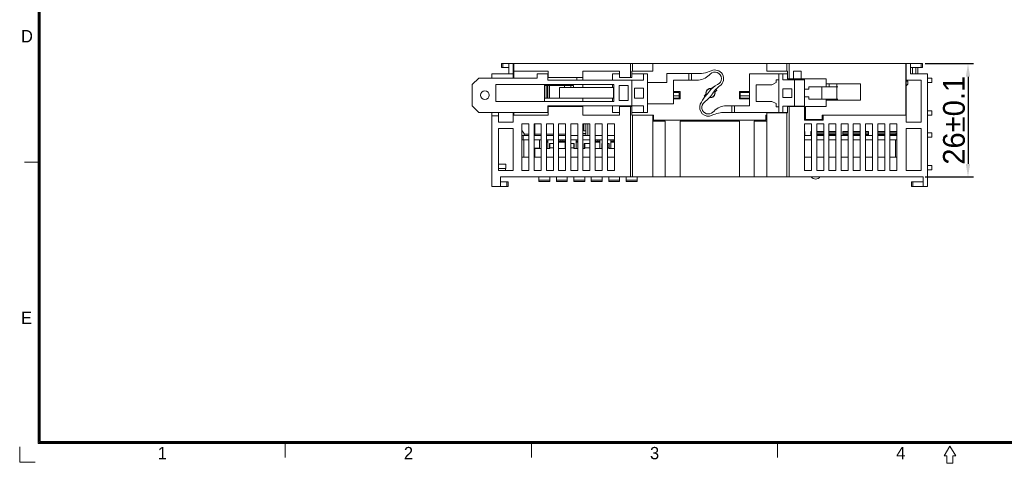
# Model space of a CAD drawing. Header units: millimetres. Extents: x 0 to 427, y 0 to 299.
# Tile 1 of 38: x 0 to 226, y 0 to 102. Entities that reach past the tile are written whole.
import ezdxf
from ezdxf.enums import TextEntityAlignment as Align

# ---------------------------------------------------------------- set-up
doc = ezdxf.new("R2010")
doc.units = ezdxf.units.MM
doc.header["$LTSCALE"] = 23.1
doc.header["$MEASUREMENT"] = 0
doc.header["$PDSIZE"] = -5
doc.layers.get('0').update_dxf_attribs({"lineweight": 18})
for name, color, linetype, lineweight in [('1_12_1_1', 7, 'Continuous', 18), ('1_13_1_1', 7, 'Continuous', 18), ('1_14_1_1', 7, 'Continuous', 18), ('1_15_1_1', 7, 'Continuous', 18), ('1_27', 7, 'Continuous', 18), ('1_39', 7, 'Continuous', 18), ('1_41_1_1', 7, 'Continuous', 18), ('1_42_1_1', 7, 'Continuous', 18), ('1_43_1', 7, 'Continuous', 18), ('1_44_1_1', 7, 'Continuous', 18), ('1_50', 7, 'Continuous', 18), ('1_51', 7, 'Continuous', 18), ('1_52', 7, 'Continuous', 18), ('1_53', 7, 'Continuous', 18), ('1_54', 7, 'Continuous', 18), ('1_6', 7, 'Continuous', 18), ('细实线层', 7, 'Continuous', 18)]:
    doc.layers.add(name, color=color, linetype=linetype, lineweight=lineweight)
doc.styles.add('文字样式①', font='txt')
doc.styles.add('鸿蒙CAD', font='txt')
doc.dimstyles.new('标准样式（宋体）', dxfattribs={"dimtxt": 5, "dimasz": 3, "dimexe": 1.25, "dimexo": 0.625, "dimtad": 1, "dimtoh": 1, "dimdsep": 46, "dimtxsty": '文字样式①', "dimcen": 0, "dimdle": 6, "dimadec": 0, "dimazin": 0, "dimtfac": 1, "dimtofl": 0, "dimtmove": 0, "dimatfit": 3, "dimfxl": 0, "dimtolj": 1, "dimarcsym": 0})

# ---------------------------------------------------------------- blocks, each defined once
blk = doc.blocks.new('Plastic_A3')
at = {"layer": '细实线层'}
for p, q in [((229.71, 338.7), (229.71, 629.56)), ((229.93, 338.92), (229.93, 629.33)), ((230.16, 339.15), (230.16, 629.11)), ((229.93, 403.33), (226.54, 403.33)), ((647.81, 339.15), (230.16, 339.15)), ((225.46, 334.46), (225.46, 337.99)), ((648.26, 338.7), (229.71, 338.7)), ((648.03, 338.92), (229.93, 338.92)), ((286.43, 338.92), (286.43, 335.53)), ((342.93, 338.92), (342.93, 335.53)), ((399.43, 338.92), (399.43, 335.53)), ((438.98, 338.13), (437.63, 335.87)), ((440.34, 335.87), (438.98, 338.13)), ((437.63, 335.87), (438.3, 335.87)), ((438.3, 335.87), (438.3, 334.18)), ((439.66, 335.87), (440.34, 335.87)), ((439.66, 334.18), (439.66, 335.87)), ((225.46, 334.46), (229, 334.46)), ((438.3, 334.18), (439.66, 334.18))]:
    blk.add_line(p, q, dxfattribs=at)
at = {"layer": '细实线层', "style": '鸿蒙CAD'}
for s, p in [('D', (225.76, 430.79)), ('E', (225.76, 366.16)), ('1', (257.15, 335.11)), ('2', (313.65, 335.11)), ('3', (370.15, 335.11)), ('4', (426.65, 335.11))]:
    blk.add_text(s, height=2.83, dxfattribs=at).set_placement(p)
for tag, p in [('V1.0', (231.67, 610.16)), ('XXXN', (538.26, 343))]:
    blk.add_attdef(tag, p, '', height=2.5, dxfattribs=at)
for tag, height, p in [('XXXE', 2.5, (540.24, 365.07)), ('XXXC', 2.5, (573.27, 365.07)), ('XXXA', 2.5, (624.03, 365.07)), ('XXXG', 2.5, (497.76, 358.07)), ('mm', 2.5, (540.24, 358.07)), ('XXXD', 2.5, (573.27, 358.07)), ('XXXB', 2.5, (624.03, 358.07)), ('XXXK', 2, (514.01, 357.04)), ('XXXM', 2.5, (501.13, 341.19))]:
    blk.add_attdef(tag, text='', height=height, dxfattribs=at).set_placement(p, align=Align.CENTER)
blk.add_attdef('XXXJ', text='', height=2.5, dxfattribs=at).set_placement((503.31, 352.09), align=Align.MIDDLE_RIGHT)
blk = doc.blocks.new('*D23')
at = {"color": 0, "lineweight": -2}
for p, q in [((207.83, 91.45), (218.93, 91.45)), ((217.68, 88.45), (217.68, 68.45)), ((207.83, 65.45), (218.93, 65.45))]:
    blk.add_line(p, q, dxfattribs=at)
at = {"color": 0}
for points in [[(218.18, 88.45), (217.18, 88.45), (217.68, 91.45)], [(217.18, 68.45), (218.18, 68.45), (217.68, 65.45)]]:
    blk.add_solid(points, dxfattribs=at)
at = {"layer": 'Defpoints', "color": 0}
for p in [(207.2, 91.45), (207.2, 65.45), (217.68, 65.45)]:
    blk.add_point(p, dxfattribs=at)
at = {"color": 0, "lineweight": 0, "insert": (214.48, 78.45), "char_height": 5, "attachment_point": 5, "rotation": 90, "style": '文字样式①'}
blk.add_mtext('\\A1;26{\\H1x;%%p0.1}', dxfattribs=at)

msp = doc.modelspace()

# ---------------------------------------------------------------- linework, layer by layer
at = {"color": 7, "linetype": 'Continuous', "lineweight": 0}
for p, q in [((110.61, 90.55), (110.61, 91.45)), ((110.61, 91.45), (207.2, 91.45)), ((110.61, 90.55), (112.3, 90.55)), ((110.9, 91.45), (110.9, 90.55)), ((112.31, 91.45), (112.3, 90.55)), ((112.3, 89.15), (112.3, 90.55)), ((113.3, 91.45), (113.3, 89.15)), ((113.4, 88.15), (113.4, 91.45)), ((140.2, 88.25), (140.2, 91.45)), ((140.7, 89.75), (140.7, 91.45)), ((145.3, 89.75), (145.3, 91.45)), ((171.5, 89.75), (171.5, 91.45)), ((176.1, 89.75), (176.1, 91.45)), ((176.6, 91.45), (176.6, 87.95)), ((203.4, 91.45), (203.4, 79.65)), ((203.5, 78.05), (203.5, 91.45)), ((204.5, 89.15), (204.5, 91.45)), ((204.5, 90.55), (207.2, 90.55)), ((206.91, 90.55), (206.91, 91.45)), ((207.2, 91.45), (207.2, 90.55)), ((103.9, 86.65), (105.4, 88.15)), ((118.8, 88.15), (105.4, 88.15)), ((108.4, 89.15), (108.4, 88.15)), ((108.4, 89.15), (113.3, 89.15)), ((113.3, 89.15), (113.3, 88.15)), ((113.4, 89.75), (121.3, 89.75)), ((118.8, 89.15), (118.8, 88.15)), ((121.3, 89.15), (118.8, 89.15)), ((121.2, 89.15), (121.2, 87.65)), ((121.3, 89.75), (121.3, 88.25)), ((129.3, 88.25), (121.3, 88.25)), ((127.9, 87.65), (127.9, 88.25)), ((129.3, 87.65), (129.3, 89.75)), ((129.3, 89.75), (137.7, 89.75)), ((136.1, 89.15), (136.1, 87.65)), ((137.7, 89.15), (136.1, 89.15)), ((137.7, 88.25), (137.7, 89.75)), ((137.7, 88.25), (140.52, 88.25)), ((140.52, 89.75), (140.52, 88.25)), ((140.52, 89.75), (145.3, 89.75)), ((144.1, 89.15), (140.52, 89.15)), ((143.2, 89.15), (143.2, 87.65)), ((144.1, 80.25), (144.1, 89.15)), ((148.55, 87.15), (148.55, 89.2)), ((154.57, 89.2), (148.55, 89.2)), ((153.6, 89.2), (153.6, 87.65)), ((154.2, 87.65), (154.2, 89.2)), ((158.52, 89.06), (158.27, 88.82)), ((167.55, 89.15), (167.55, 81.75)), ((167.55, 89.15), (176.28, 89.15)), ((171.5, 89.75), (176.28, 89.75)), ((174.25, 80.25), (174.25, 89.15)), ((175.15, 87.7), (175.15, 89.15)), ((176.28, 89.75), (176.28, 87.95)), ((177.61, 89.75), (179.35, 89.75)), ((177.61, 87.95), (177.61, 89.75)), ((179.35, 89.75), (179.35, 87.95)), ((204.5, 89.15), (208.4, 89.15)), ((208.4, 89.15), (208.4, 63.25)), ((103.9, 86.65), (103.9, 81.75)), ((109.3, 82.8), (109.3, 86.65)), ((109.3, 86.65), (136.4, 86.65)), ((120.5, 86.65), (120.5, 82.8)), ((127.1, 86.45), (120.5, 86.45)), ((120.83, 86.45), (120.83, 83.5)), ((121.13, 86.45), (121.13, 83.5)), ((143.2, 87.65), (121.2, 87.65)), ((121.26, 86.45), (121.26, 83.5)), ((121.62, 86.45), (121.62, 83.5)), ((123.9, 83.5), (123.9, 85.95)), ((136.31, 85.95), (123.9, 85.95)), ((125.05, 86.45), (125.05, 85.95)), ((126.52, 86.45), (126.52, 85.95)), ((127.1, 86.45), (127.1, 85.95)), ((129.3, 86.65), (129.3, 85.95)), ((136.1, 85.95), (136.1, 86.65)), ((136.31, 83.5), (136.31, 85.95)), ((136.4, 86.65), (136.4, 82.8)), ((137.6, 86.4), (137.6, 83)), ((137.6, 86.4), (139.7, 86.4)), ((139.7, 86.4), (139.7, 83)), ((140.5, 87.65), (140.5, 81.75)), ((148.55, 87.15), (144.1, 87.15)), ((150.1, 82.25), (150.1, 87.65)), ((150.1, 87.65), (155.45, 87.65)), ((158.8, 85.72), (159.23, 86.15)), ((169.05, 86.6), (172.65, 86.6)), ((169.05, 82.8), (169.05, 86.6)), ((173.65, 87.1), (172.65, 86.6)), ((174.25, 87.75), (173.65, 87.75)), ((173.65, 87.75), (173.65, 87.1)), ((180.15, 87.7), (175.15, 87.7)), ((176.28, 87.95), (185.1, 87.95)), ((177.85, 81.7), (177.85, 87.7)), ((179.65, 87.95), (179.65, 87.7)), ((180.15, 78.45), (180.15, 87.95)), ((187.81, 86.1), (181.15, 86.1)), ((181.15, 86.1), (181.15, 85.6)), ((184.15, 83.3), (184.15, 86.1)), ((185.1, 86.1), (185.1, 87.95)), ((185.1, 86.8), (193, 86.8)), ((185.8, 86.8), (185.8, 86.1)), ((187.6, 86.8), (187.6, 83.1)), ((193, 86.8), (193, 83.1)), ((203.4, 86.95), (203.5, 86.95)), ((206.9, 87.65), (203.5, 87.65)), ((203.9, 87.45), (203.5, 87.45)), ((203.5, 86.35), (203.9, 86.75)), ((203.9, 86.75), (203.9, 87.45)), ((206.9, 78.05), (206.9, 87.65)), ((209.4, 88.1), (208.4, 88.1)), ((208.4, 87.1), (209.4, 87.1)), ((209.4, 88.1), (209.4, 87.1)), ((141.1, 85.85), (141.1, 83.55)), ((141.1, 85.85), (143.2, 85.85)), ((143.2, 85.85), (143.2, 83.55)), ((150.1, 85.05), (151.6, 85.05)), ((151.4, 84.85), (150.1, 84.85)), ((151.4, 84.05), (150.1, 84.05)), ((151.4, 83.35), (151.4, 84.85)), ((151.6, 85.05), (151.6, 83.35)), ((157.1, 84.02), (157.53, 84.45)), ((157.59, 84.96), (157.56, 84.98)), ((158.27, 85.69), (158.3, 85.66)), ((158.84, 83.7), (158.81, 83.73)), ((159.52, 84.44), (159.55, 84.41)), ((160.01, 85.37), (159.58, 84.94)), ((165.2, 85.05), (167.55, 85.05)), ((165.2, 83.35), (165.2, 85.05)), ((167.55, 84.85), (165.4, 84.85)), ((165.4, 84.85), (165.4, 83.35)), ((167.55, 84.05), (165.4, 84.05)), ((175.15, 85.7), (177.25, 85.7)), ((175.15, 83.7), (175.15, 85.7)), ((177.25, 83.7), (175.15, 83.7)), ((177.25, 83.7), (177.25, 85.7)), ((181.15, 85.6), (180.15, 85.6)), ((180.15, 83.8), (181.15, 83.8)), ((181.15, 83.8), (181.15, 83.3)), ((105.4, 80.25), (103.9, 81.75)), ((109.3, 82.8), (136.4, 82.8)), ((136.31, 83.5), (120.5, 83.5)), ((121.2, 81.75), (121.2, 80.25)), ((121.2, 81.75), (143.2, 81.75)), ((121.3, 81.65), (121.3, 79.65)), ((129.3, 81.65), (121.3, 81.65)), ((127.9, 81.65), (127.9, 81.75)), ((129.3, 83.5), (129.3, 82.8)), ((129.3, 79.65), (129.3, 81.75)), ((136.1, 82.8), (136.1, 83.5)), ((136.1, 81.75), (136.1, 80.25)), ((137.6, 83), (139.7, 83)), ((137.7, 81.65), (137.7, 79.65)), ((137.7, 81.65), (140.52, 81.65)), ((140.2, 65.45), (140.2, 81.65)), ((140.52, 79.65), (140.52, 81.65)), ((143.2, 83.55), (141.1, 83.55)), ((143.2, 81.75), (143.2, 80.25)), ((144.1, 82.25), (150.1, 82.25)), ((150.1, 83.55), (151.4, 83.55)), ((151.6, 83.35), (150.1, 83.35)), ((162.21, 81.75), (167.55, 81.75)), ((163.45, 81.75), (163.45, 80.25)), ((164.05, 80.25), (164.05, 81.75)), ((167.55, 83.35), (165.2, 83.35)), ((165.4, 83.55), (167.55, 83.55)), ((172.65, 82.8), (169.05, 82.8)), ((172.65, 82.8), (173.65, 82.3)), ((173.65, 82.3), (173.65, 81.55)), ((173.65, 81.55), (174.25, 81.55)), ((175.15, 81.7), (180.15, 81.7)), ((175.15, 80.25), (175.15, 81.7)), ((176.28, 81.6), (180.15, 81.6)), ((176.28, 80.15), (176.28, 81.6)), ((176.6, 65.45), (176.6, 81.6)), ((179.65, 81.7), (179.65, 81.6)), ((180.35, 81.6), (185.1, 81.6)), ((180.35, 81.6), (180.35, 78.65)), ((181.15, 83.3), (187.81, 83.3)), ((185.1, 81.6), (185.1, 83.3)), ((193, 83.1), (185.1, 83.1)), ((185.8, 83.3), (185.8, 83.1)), ((105.4, 80.25), (121.3, 80.25)), ((108.4, 63.25), (108.4, 80.25)), ((108.4, 79.45), (109.9, 79.45)), ((109.9, 78.05), (109.9, 80.25)), ((113.3, 78.05), (113.3, 80.25)), ((121.3, 79.65), (113.3, 79.65)), ((113.4, 79.65), (113.4, 80.25)), ((137.7, 79.65), (129.3, 79.65)), ((137.7, 80.25), (136.1, 80.25)), ((140.52, 80.25), (144.1, 80.25)), ((140.52, 79.65), (145.5, 79.65)), ((140.7, 65.45), (140.7, 79.65)), ((145.3, 65.45), (145.3, 79.65)), ((145.5, 78.45), (145.5, 79.65)), ((159.14, 80.33), (159.38, 80.58)), ((161.9, 80.25), (176.28, 80.25)), ((171.3, 79.65), (171.5, 79.65)), ((171.3, 78.45), (171.3, 79.65)), ((171.5, 80.15), (176.28, 80.15)), ((171.5, 65.45), (171.5, 80.15)), ((176.1, 65.45), (176.1, 80.15)), ((180.15, 79.65), (180.35, 79.65)), ((184.2, 79.65), (203.5, 79.65)), ((184.2, 78.65), (184.2, 79.65)), ((184.4, 79.65), (184.4, 78.45)), ((209.4, 80.6), (208.4, 80.6)), ((208.4, 79.6), (209.4, 79.6)), ((209.4, 80.6), (209.4, 79.6)), ((113.3, 78.05), (109.9, 78.05)), ((115.3, 77.65), (115.3, 66.95)), ((116.9, 77.65), (115.3, 77.65)), ((116.9, 66.95), (116.9, 77.65)), ((118.1, 77.65), (118.1, 66.95)), ((119.7, 77.65), (118.1, 77.65)), ((118.25, 77.65), (118.25, 74.95)), ((119.7, 66.95), (119.7, 77.65)), ((120.9, 77.65), (120.9, 66.95)), ((122.5, 77.65), (120.9, 77.65)), ((122.5, 66.95), (122.5, 77.65)), ((123.7, 77.65), (123.7, 66.95)), ((125.3, 77.65), (123.7, 77.65)), ((125.3, 66.95), (125.3, 77.65)), ((126.5, 77.65), (126.5, 66.95)), ((128.1, 77.65), (126.5, 77.65)), ((128.1, 66.95), (128.1, 77.65)), ((129.3, 77.65), (129.3, 66.95)), ((130.9, 77.65), (129.3, 77.65)), ((129.51, 76.05), (129.51, 77.65)), ((129.92, 74.95), (129.92, 77.65)), ((130.45, 74.95), (130.45, 77.65)), ((130.9, 66.95), (130.9, 77.65)), ((132.1, 77.65), (132.1, 66.95)), ((133.7, 77.65), (132.1, 77.65)), ((133.7, 66.95), (133.7, 77.65)), ((134.9, 77.65), (134.9, 66.95)), ((136.5, 77.65), (134.9, 77.65)), ((136.5, 66.95), (136.5, 77.65)), ((148.2, 78.25), (145.3, 78.25)), ((171.3, 78.45), (145.5, 78.45)), ((148.2, 65.45), (148.2, 78.25)), ((151.6, 65.45), (151.6, 78.25)), ((151.6, 78.25), (165.2, 78.25)), ((165.2, 65.45), (165.2, 78.25)), ((171.5, 78.25), (168.6, 78.25)), ((168.6, 78.25), (168.6, 65.45)), ((180.15, 78.45), (184.4, 78.45)), ((181.75, 77.65), (180.15, 77.65)), ((180.15, 77.65), (180.15, 66.95)), ((180.35, 78.65), (184.2, 78.65)), ((181.75, 66.95), (181.75, 77.65)), ((184.55, 77.65), (182.95, 77.65)), ((182.95, 77.65), (182.95, 66.95)), ((184.55, 66.95), (184.55, 77.65)), ((187.35, 77.65), (185.75, 77.65)), ((185.75, 77.65), (185.75, 66.95)), ((187.35, 66.95), (187.35, 77.65)), ((190.15, 77.65), (188.55, 77.65)), ((188.55, 77.65), (188.55, 66.95)), ((190.15, 66.95), (190.15, 77.65)), ((192.95, 77.65), (191.35, 77.65)), ((191.35, 77.65), (191.35, 66.95)), ((192.95, 66.95), (192.95, 77.65)), ((195.75, 77.65), (194.15, 77.65)), ((194.15, 77.65), (194.15, 66.95)), ((195.75, 66.95), (195.75, 77.65)), ((198.55, 77.65), (196.95, 77.65)), ((196.95, 77.65), (196.95, 66.95)), ((198.55, 66.95), (198.55, 77.65)), ((201.35, 77.65), (199.75, 77.65)), ((199.75, 77.65), (199.75, 66.95)), ((201.35, 66.95), (201.35, 77.65)), ((203.5, 78.05), (206.9, 78.05)), ((109.9, 66.95), (109.9, 76.55)), ((109.9, 76.55), (113.3, 76.55)), ((113.3, 76.55), (113.3, 66.95)), ((115.3, 76.11), (115.8, 75.45)), ((115.3, 74.95), (116.9, 74.95)), ((115.6, 74.95), (115.6, 73.95)), ((115.8, 75.45), (115.8, 74.95)), ((115.8, 75.28), (116.9, 75.28)), ((119.7, 74.95), (118.1, 74.95)), ((118.25, 75.28), (119.7, 75.28)), ((120.9, 75.28), (122.5, 75.28)), ((122.5, 74.95), (120.9, 74.95)), ((123.7, 75.28), (125.3, 75.28)), ((125.3, 74.95), (123.7, 74.95)), ((128.1, 74.95), (126.5, 74.95)), ((129.92, 75.45), (129.3, 75.45)), ((129.3, 75.05), (129.92, 75.05)), ((130.9, 74.95), (129.3, 74.95)), ((129.51, 76.05), (129.92, 76.05)), ((129.63, 74.95), (129.63, 75.05)), ((133.7, 74.95), (132.1, 74.95)), ((136.5, 74.95), (134.9, 74.95)), ((180.2, 75.85), (180.15, 75.85)), ((181.75, 74.95), (180.15, 74.95)), ((180.2, 75.85), (180.2, 74.95)), ((181.75, 75.85), (181.63, 75.85)), ((181.63, 74.95), (181.63, 75.85)), ((184.55, 75.85), (182.95, 75.85)), ((184.55, 74.95), (182.95, 74.95)), ((187.35, 75.85), (185.75, 75.85)), ((187.35, 74.95), (185.75, 74.95)), ((190.15, 74.95), (188.55, 74.95)), ((190.15, 75.85), (188.96, 75.85)), ((188.96, 74.95), (188.96, 75.85)), ((192.95, 75.85), (191.35, 75.85)), ((192.95, 74.95), (191.35, 74.95)), ((194.86, 75.85), (194.15, 75.85)), ((195.75, 74.95), (194.15, 74.95)), ((194.86, 75.85), (194.86, 74.95)), ((198.55, 75.85), (196.95, 75.85)), ((198.55, 74.95), (196.95, 74.95)), ((201.35, 75.85), (199.75, 75.85)), ((201.35, 74.95), (199.75, 74.95)), ((201.2, 75.45), (201.35, 75.65)), ((201.2, 74.95), (201.2, 75.45)), ((206.9, 76.55), (203.5, 76.55)), ((203.5, 66.95), (203.5, 76.55)), ((206.9, 66.95), (206.9, 76.55)), ((209.4, 75.6), (208.4, 75.6)), ((208.4, 74.6), (209.4, 74.6)), ((209.4, 75.6), (209.4, 74.6)), ((116.9, 73.95), (115.3, 73.95)), ((115.75, 69.95), (115.75, 73.95)), ((119.7, 73.95), (118.1, 73.95)), ((122.5, 73.95), (120.9, 73.95)), ((125.3, 73.95), (123.7, 73.95)), ((128.1, 73.95), (126.5, 73.95)), ((130.9, 73.95), (129.3, 73.95)), ((133.7, 73.95), (132.1, 73.95)), ((136.5, 73.95), (134.9, 73.95)), ((181.75, 73.95), (180.15, 73.95)), ((184.55, 73.95), (182.95, 73.95)), ((187.35, 73.95), (185.75, 73.95)), ((190.15, 73.95), (188.55, 73.95)), ((192.95, 73.95), (191.35, 73.95)), ((195.75, 73.95), (194.15, 73.95)), ((198.55, 73.95), (196.95, 73.95)), ((201.35, 73.95), (199.75, 73.95)), ((201.05, 73.95), (201.05, 69.95)), ((111.6, 68.35), (109.9, 68.35)), ((111.6, 68.35), (111.6, 67.35)), ((115.3, 69.95), (116.9, 69.95)), ((118.1, 69.95), (119.7, 69.95)), ((120.9, 69.95), (122.5, 69.95)), ((123.7, 69.95), (125.3, 69.95)), ((126.5, 69.95), (128.1, 69.95)), ((129.3, 69.95), (130.9, 69.95)), ((132.1, 69.95), (133.7, 69.95)), ((134.9, 69.95), (136.5, 69.95)), ((180.15, 69.95), (181.75, 69.95)), ((182.95, 69.95), (184.55, 69.95)), ((185.75, 69.95), (187.35, 69.95)), ((188.55, 69.95), (190.15, 69.95)), ((191.35, 69.95), (192.95, 69.95)), ((194.15, 69.95), (195.75, 69.95)), ((196.95, 69.95), (198.55, 69.95)), ((199.75, 69.95), (201.35, 69.95)), ((209.4, 68.1), (208.4, 68.1)), ((209.4, 68.1), (209.4, 67.1)), ((109.9, 67.35), (111.6, 67.35)), ((109.9, 66.95), (113.3, 66.95)), ((111.5, 67.35), (111.5, 66.95)), ((115.3, 66.95), (116.9, 66.95)), ((118.1, 66.95), (119.7, 66.95)), ((120.9, 66.95), (122.5, 66.95)), ((123.7, 66.95), (125.3, 66.95)), ((126.5, 66.95), (128.1, 66.95)), ((129.3, 66.95), (130.9, 66.95)), ((132.1, 66.95), (133.7, 66.95)), ((134.9, 66.95), (136.5, 66.95)), ((180.15, 66.95), (181.75, 66.95)), ((182.95, 66.95), (184.55, 66.95)), ((185.75, 66.95), (187.35, 66.95)), ((188.55, 66.95), (190.15, 66.95)), ((191.35, 66.95), (192.95, 66.95)), ((194.15, 66.95), (195.75, 66.95)), ((196.95, 66.95), (198.55, 66.95)), ((199.75, 66.95), (201.35, 66.95)), ((203.5, 66.95), (206.9, 66.95)), ((208.4, 67.1), (209.4, 67.1)), ((110.4, 65.45), (110.4, 63.25)), ((110.4, 65.45), (207.4, 65.45)), ((112.1, 64.35), (110.4, 64.35)), ((111.81, 63.25), (111.81, 64.35)), ((112.1, 64.35), (112.1, 63.25)), ((207.4, 64.35), (204.7, 64.35)), ((204.7, 63.25), (204.7, 64.35)), ((205, 64.35), (205, 63.25)), ((207.4, 63.25), (207.4, 65.45)), ((108.4, 63.25), (112.1, 63.25)), ((204.7, 63.25), (208.4, 63.25))]:
    msp.add_line(p, q, dxfattribs=at)
msp.add_circle((106.8, 84.2), 1, dxfattribs=at)
for centre, radius, start, end in [((154.57, 82.2), 7, 85.1562, 90), ((155.75, 96.15), 7, 265.1562, 295.1203), ((155.45, 91.65), 4, 270, 315), ((159.58, 88), 1.5, 294.6415, 134.8745), ((159.58, 88), 2, 305.5982, 115.1203), ((162.29, 82.09), 5, 114.6415, 142.0427), ((158.56, 84.7), 1.6, 61.4353, 65.1055), ((163.43, 82.14), 5, 128.7275, 146.7172), ((166.56, 78.24), 10, 125.5982, 128.7275), ((165.17, 77.69), 10, 141.1595, 153.3703), ((158.56, 84.7), 1.6, 204.8945, 215.1538), ((150.89, 90.37), 10, 308.6816, 326.7172), ((79.5, 146.67), 100, 321.1595, 322.0427), ((158.56, 84.7), 1.05, 76.5881, 193.4119), ((158.56, 84.7), 1, 76.2464, 204.5362), ((158.56, 84.7), 1.05, 256.5881, 13.4119), ((158.56, 84.7), 1, 258.5005, 27.3422), ((158.56, 84.7), 1.6, 24.8945, 35.6105), ((158.08, 81.4), 2, 157.2793, 295.1209), ((158.08, 81.4), 1.5, 128.6816, 314.8745), ((162.21, 77.75), 4, 90, 135), ((161.9, 73.25), 7, 90, 115.1209), ((120.1, 66.2), 1.25, 216.8699, 223.2972), ((182.7, 66.2), 1.25, 216.8699, 323.1301)]:
    msp.add_arc(centre, radius, start, end, dxfattribs=at)
at = {"layer": '1_12_1_1', "color": 7, "linetype": 'Continuous', "lineweight": 0}
for p, q in [((132.1, 73.65), (133.2, 73.65)), ((133.2, 73.4), (132.1, 73.4)), ((132.2, 73.65), (132.2, 73.95)), ((132.7, 73.95), (132.7, 73.65)), ((133.2, 71.95), (133.2, 73.95)), ((131.2, 65.45), (131.2, 64.39)), ((131.2, 64.67), (133.7, 64.67)), ((131.2, 64.39), (133.7, 64.39)), ((133.7, 64.39), (133.7, 65.45))]:
    msp.add_line(p, q, dxfattribs=at)
at = {"layer": '1_13_1_1', "color": 7, "linetype": 'Continuous', "lineweight": 0}
for p, q in [((139.2, 65.45), (139.2, 64.39)), ((139.2, 64.67), (141.7, 64.67)), ((139.2, 64.39), (141.7, 64.39)), ((141.7, 64.39), (141.7, 65.45))]:
    msp.add_line(p, q, dxfattribs=at)
at = {"layer": '1_14_1_1', "color": 7, "linetype": 'Continuous', "lineweight": 0}
for p, q in [((121.2, 73.65), (120.9, 73.65)), ((121.2, 73.4), (120.9, 73.4)), ((121.2, 71.95), (121.2, 73.95)), ((119.2, 65.45), (119.2, 64.39)), ((119.2, 64.67), (121.7, 64.67)), ((119.2, 64.39), (121.7, 64.39)), ((121.7, 64.39), (121.7, 65.45))]:
    msp.add_line(p, q, dxfattribs=at)
at = {"layer": '1_15_1_1', "color": 7, "linetype": 'Continuous', "lineweight": 0}
for p, q in [((119.3, 72.05), (119.3, 73.95)), ((121.6, 71.95), (121.6, 73.15)), ((121.6, 73.15), (121.7, 73.15)), ((127.2, 73.15), (127.3, 73.15)), ((127.3, 73.15), (127.3, 71.95)), ((129.6, 73.15), (129.6, 71.95)), ((129.6, 73.15), (129.7, 73.15)), ((133.6, 73.15), (133.6, 71.95)), ((133.6, 73.15), (133.7, 73.15)), ((135.2, 73.15), (135.3, 73.15)), ((135.3, 73.15), (135.3, 71.95)), ((118.15, 72.05), (118.15, 69.95)), ((119.3, 72.05), (118.15, 72.05))]:
    msp.add_line(p, q, dxfattribs=at)
at = {"layer": '1_27', "color": 7, "linetype": 'Continuous', "lineweight": 0}
for p, q in [((180.15, 75.55), (180.2, 75.55)), ((180.15, 75.24), (180.2, 75.24)), ((180.15, 75.16), (180.2, 75.16)), ((181.63, 75.55), (181.75, 75.55)), ((181.63, 75.24), (181.75, 75.24)), ((181.63, 75.16), (181.75, 75.16)), ((182.95, 75.55), (184.55, 75.55)), ((182.95, 75.24), (184.55, 75.24)), ((182.95, 75.22), (183.75, 75.22)), ((183.75, 75.22), (183.75, 74.95)), ((183.75, 75.16), (184.55, 75.16)), ((185.75, 75.55), (187.35, 75.55)), ((185.75, 75.24), (187.35, 75.24)), ((185.75, 75.22), (186.86, 75.22)), ((186.86, 75.22), (186.86, 74.95)), ((186.86, 75.16), (187.35, 75.16)), ((188.96, 75.55), (190.15, 75.55)), ((188.96, 75.24), (190.15, 75.24)), ((188.96, 75.16), (189.66, 75.16)), ((189.66, 75.22), (190.15, 75.22)), ((189.66, 74.95), (189.66, 75.22)), ((191.35, 75.55), (192.95, 75.55)), ((191.35, 75.24), (192.95, 75.24)), ((191.35, 75.16), (192.77, 75.16)), ((192.77, 75.22), (192.95, 75.22)), ((192.77, 74.95), (192.77, 75.22)), ((194.15, 75.55), (194.86, 75.55)), ((194.15, 75.24), (194.86, 75.24)), ((194.15, 75.22), (194.19, 75.22)), ((194.19, 75.22), (194.19, 74.95)), ((194.19, 75.16), (194.86, 75.16)), ((196.95, 75.55), (198.55, 75.55)), ((196.95, 75.24), (198.55, 75.24)), ((196.95, 75.22), (198.36, 75.22)), ((198.36, 75.22), (198.36, 74.95)), ((198.36, 75.16), (198.55, 75.16)), ((199.75, 75.55), (201.28, 75.55)), ((199.75, 75.24), (201.2, 75.24)), ((199.75, 75.16), (200.05, 75.16)), ((200.05, 75.22), (201.2, 75.22)), ((200.05, 74.95), (200.05, 75.22))]:
    msp.add_line(p, q, dxfattribs=at)
at = {"layer": '1_39', "color": 7, "linetype": 'Continuous', "lineweight": 0}
for p, q in [((185.75, 75.08), (186.59, 75.08)), ((186.59, 74.95), (186.59, 75.22))]:
    msp.add_line(p, q, dxfattribs=at)
at = {"layer": '1_41_1_1', "color": 7, "linetype": 'Continuous', "lineweight": 0}
for p, q in [((121.7, 73.15), (121.7, 71.95)), ((121.7, 73.15), (122.5, 73.15)), ((126.5, 73.15), (127.2, 73.15)), ((127.2, 71.95), (127.2, 73.15)), ((129.7, 71.95), (129.7, 73.15)), ((129.7, 73.15), (130.9, 73.15)), ((134.9, 73.15), (135.2, 73.15)), ((135.2, 71.95), (135.2, 73.15)), ((118.25, 69.95), (118.25, 71.95)), ((118.25, 71.95), (119.7, 71.95)), ((120.9, 71.95), (121.7, 71.95)), ((122.5, 72.15), (121.7, 72.15)), ((123.7, 71.95), (125.3, 71.95)), ((127.2, 72.15), (126.5, 72.15)), ((127.2, 71.95), (128.1, 71.95)), ((129.3, 71.95), (129.7, 71.95)), ((130.9, 72.15), (129.7, 72.15)), ((132.1, 71.95), (133.7, 71.95)), ((135.2, 72.15), (134.9, 72.15)), ((135.2, 71.95), (136.5, 71.95))]:
    msp.add_line(p, q, dxfattribs=at)
at = {"layer": '1_42_1_1', "color": 7, "linetype": 'Continuous', "lineweight": 0}
for p, q in [((127.7, 71.95), (127.7, 73.95)), ((128.1, 73.65), (127.7, 73.65)), ((128.1, 73.4), (127.7, 73.4)), ((127.2, 65.45), (127.2, 64.39)), ((127.2, 64.67), (129.7, 64.67)), ((127.2, 64.39), (129.7, 64.39)), ((129.7, 64.39), (129.7, 65.45))]:
    msp.add_line(p, q, dxfattribs=at)
at = {"layer": '1_43_1', "color": 7, "linetype": 'Continuous', "lineweight": 0}
for p, q in [((135.7, 71.95), (135.7, 73.95)), ((135.7, 73.65), (136.5, 73.65)), ((136.5, 73.4), (135.7, 73.4)), ((136.2, 73.65), (136.2, 73.95)), ((135.2, 65.45), (135.2, 64.39)), ((135.2, 64.67), (137.7, 64.67)), ((135.2, 64.39), (137.7, 64.39)), ((137.7, 64.39), (137.7, 65.45))]:
    msp.add_line(p, q, dxfattribs=at)
at = {"layer": '1_44_1_1', "color": 7, "linetype": 'Continuous', "lineweight": 0}
for p, q in [((123.7, 73.65), (125.2, 73.65)), ((125.2, 73.4), (123.7, 73.4)), ((124.2, 73.65), (124.2, 73.95)), ((124.7, 73.95), (124.7, 73.65)), ((125.2, 71.95), (125.2, 73.95)), ((123.2, 65.45), (123.2, 64.39)), ((123.2, 64.67), (125.7, 64.67)), ((123.2, 64.39), (125.7, 64.39)), ((125.7, 64.39), (125.7, 65.45))]:
    msp.add_line(p, q, dxfattribs=at)
at = {"layer": '1_50', "color": 7, "linetype": 'Continuous', "lineweight": 0}
for p, q in [((182.95, 75.08), (183.69, 75.08)), ((183.69, 74.95), (183.69, 75.22))]:
    msp.add_line(p, q, dxfattribs=at)
at = {"layer": '1_51', "color": 7, "linetype": 'Continuous', "lineweight": 0}
for p, q in [((197.25, 75.22), (197.25, 74.95)), ((197.25, 75.08), (198.35, 75.08)), ((198.35, 74.95), (198.35, 75.22))]:
    msp.add_line(p, q, dxfattribs=at)
at = {"layer": '1_52', "color": 7, "linetype": 'Continuous', "lineweight": 0}
for p, q in [((200.15, 75.22), (200.15, 74.95)), ((200.15, 75.08), (201.2, 75.08))]:
    msp.add_line(p, q, dxfattribs=at)
at = {"layer": '1_53', "color": 7, "linetype": 'Continuous', "lineweight": 0}
for p, q in [((189.92, 75.22), (189.92, 74.95)), ((189.92, 75.08), (190.15, 75.08))]:
    msp.add_line(p, q, dxfattribs=at)
at = {"layer": '1_54', "color": 7, "linetype": 'Continuous', "lineweight": 0}
for p, q in [((192.82, 75.22), (192.82, 74.95)), ((192.82, 75.08), (192.95, 75.08))]:
    msp.add_line(p, q, dxfattribs=at)
at = {"layer": '1_6', "color": 7, "linetype": 'Continuous', "lineweight": 0}
for p, q in [((204.94, 90.55), (204.94, 89.15)), ((205.69, 89.15), (205.69, 90.55)), ((206.13, 90.55), (206.13, 89.15)), ((186.64, 74.95), (186.64, 75.22)), ((189.84, 74.95), (189.84, 75.22)), ((197.17, 74.95), (197.17, 75.22))]:
    msp.add_line(p, q, dxfattribs=at)

# ---------------------------------------------------------------- block references
at = {"layer": '细实线层'}
msp.add_blockref('Plastic_A3', (-225.46, -334.46), dxfattribs=at)

# ---------------------------------------------------------------- dimensions: what is measured, and where the dimension line sits
at = {"color": 142, "lineweight": 0}
dim = msp.add_aligned_dim(p1=(207.2, 91.45), p2=(207.2, 65.45), distance=10.48, text='<>{\\H1x;%%p0.1}', dimstyle='标准样式（宋体）', override={"dimdec": 1, "dimarcsym": 1}, dxfattribs=at)
dim.commit()
dim.dimension.update_dxf_attribs({"geometry": '*D23', "text_midpoint": (214.48, 78.45)})

doc.saveas('drawing.dxf')
